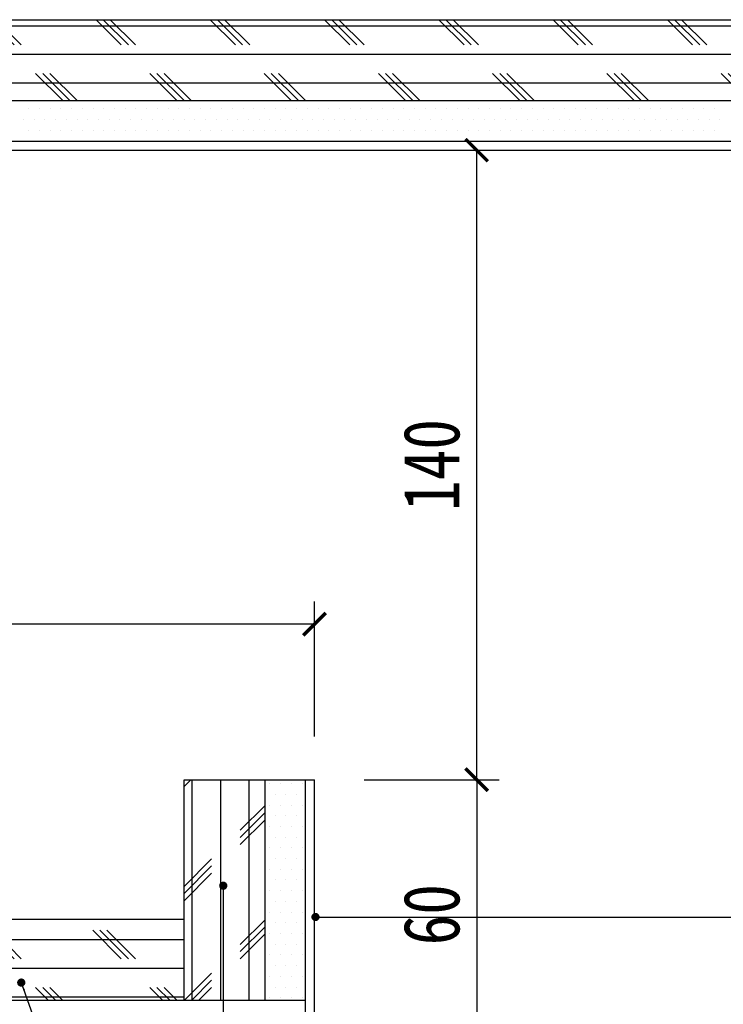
# Model space of a CAD drawing. Header units: millimetres. Extents: x -53 to 3023, y -53 to 2153.
# Tile 48 of 52: x 1998 to 2154, y 1619 to 1838. Entities that reach past the tile are written whole.
import ezdxf

# ---------------------------------------------------------------- set-up
doc = ezdxf.new("R2010")
doc.units = ezdxf.units.MM
doc.header["$LTSCALE"] = 5
doc.layers.get('Defpoints').update_dxf_attribs({"color": 8})
for name, color, linetype in [('A-建筑-拆墙', 251, 'Continuous'), ('E-尺寸标注', 9, 'Continuous'), ('Q-立面-填充', 251, 'Continuous'), ('Q-立面-完成面造型线', 6, 'Continuous'), ('Q-立面-次粗线', 31, 'Continuous')]:
    doc.layers.add(name, color=color, linetype=linetype)
doc.styles.add('CCD_DIM', font='SimSun.ttf', dxfattribs={"width": 0.8})
doc.styles.get("Standard").update_dxf_attribs({"font": 'SimSun.ttf'})
doc.dimstyles.new('1', dxfattribs={"dimscale": 0, "dimtxt": 2.5, "dimasz": 1.5, "dimexe": 1, "dimexo": 0, "dimgap": 0.3, "dimtad": 1, "dimdec": 0, "dimzin": 0, "dimdsep": 46, "dimtxsty": 'Standard', "dimblk": 'ARCHTICK', "dimcen": 0.09, "dimclrd": 8, "dimclre": 8, "dimclrt": 4, "dimadec": 0, "dimazin": 0, "dimtfac": 1, "dimtdec": 0, "dimtix": 1, "dimtofl": 0, "dimtmove": 2, "dimatfit": 3, "dimldrblk": 'DOTSMALL', "dimfxl": 5, "dimfxlon": 1, "dimtolj": 1, "dimtzin": 0, "dimarcsym": 0})
doc.dimstyles.get("Standard").update_dxf_attribs({"dimtxt": 0.18, "dimasz": 0.18, "dimexe": 0.18, "dimexo": 0.0625, "dimgap": 0.09, "dimtad": 0, "dimtih": 1, "dimtoh": 1, "dimdec": 4, "dimzin": 0, "dimdsep": 46, "dimtxsty": 'Standard', "dimcen": 0.09, "dimadec": 0, "dimazin": 0, "dimtfac": 1, "dimtdec": 4, "dimtofl": 0, "dimtmove": 0, "dimatfit": 3, "dimfxl": 1, "dimtolj": 1, "dimtzin": 0, "dimarcsym": 0})

# ---------------------------------------------------------------- blocks, each defined once
blk = doc.blocks.new('_ArchTick')
at = {"color": 0, "linetype": 'ByBlock', "const_width": 0.15}
blk.add_lwpolyline([(-0.5, -0.5), (0.5, 0.5)], dxfattribs=at)
blk = doc.blocks.new('*D135')
at = {"layer": 'Defpoints', "color": 0, "ltscale": 0.1999999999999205, "transparency": 16777216}
for p in [(-534979.0248296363, 505372.218391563), (-534979.0248296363, 505360.218391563), (-534971.8158871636, 505360.218391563)]:
    blk.add_point(p, dxfattribs=at)
at = {"layer": 'E-尺寸标注', "color": 44, "lineweight": -2, "ltscale": 0.1999999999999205, "transparency": 16777216}
for p, q in [((-534976.8158871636, 505372.218391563), (-534970.8158871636, 505372.218391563)), ((-534971.8158871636, 505372.218391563), (-534971.8158871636, 505360.218391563)), ((-534976.8158871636, 505360.218391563), (-534970.8158871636, 505360.218391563))]:
    blk.add_line(p, q, dxfattribs=at)
for p, rotation in [((-534971.8158871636, 505372.218391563), 90), ((-534971.8158871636, 505360.218391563), 270)]:
    blk.add_blockref('_ArchTick', p, dxfattribs=dict(at, rotation=rotation))
at = {"layer": 'E-尺寸标注', "color": 50, "ltscale": 0.1999999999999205, "transparency": 16777216, "insert": (-534973.8158871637, 505366.2183915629), "char_height": 2.5, "attachment_point": 5, "rotation": 90, "style": 'CCD_DIM'}
blk.add_mtext('\\A1;60', dxfattribs=at)
blk = doc.blocks.new('HBA_Leader_Dot')
at = {"color": 0, "linetype": 'ByBlock'}
blk.add_line((-5, 0), (-10, 0), dxfattribs=at)
at = {"color": 0, "linetype": 'ByBlock', "const_width": 5}
blk.add_lwpolyline([(-2.5, 0, 1), (2.5, 0, 1)], format="xyb", close=True, dxfattribs=at)
blk = doc.blocks.new('*D136')
at = {"layer": 'Defpoints', "color": 0, "ltscale": 0.1999999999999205, "transparency": 16777216}
for p in [(-534979.0248296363, 505400.218391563), (-534971.8158871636, 505400.218391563), (-534979.0248296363, 505372.218391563)]:
    blk.add_point(p, dxfattribs=at)
at = {"layer": 'E-尺寸标注', "color": 44, "lineweight": -2, "ltscale": 0.1999999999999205, "transparency": 16777216}
for p, q in [((-534976.8158871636, 505400.218391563), (-534970.8158871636, 505400.218391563)), ((-534971.8158871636, 505372.218391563), (-534971.8158871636, 505400.218391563)), ((-534976.8158871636, 505372.218391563), (-534970.8158871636, 505372.218391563))]:
    blk.add_line(p, q, dxfattribs=at)
for p, rotation in [((-534971.8158871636, 505400.218391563), 90), ((-534971.8158871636, 505372.218391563), 270)]:
    blk.add_blockref('_ArchTick', p, dxfattribs=dict(at, rotation=rotation))
at = {"layer": 'E-尺寸标注', "color": 50, "ltscale": 0.1999999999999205, "transparency": 16777216, "insert": (-534973.8158871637, 505386.2183915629), "char_height": 2.5, "attachment_point": 5, "rotation": 90, "style": 'CCD_DIM'}
blk.add_mtext('\\A1;140', dxfattribs=at)
blk = doc.blocks.new('*D137')
at = {"layer": 'Defpoints', "color": 0, "ltscale": 0.1999999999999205, "transparency": 16777216}
for p in [(-535019.0248296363, 505379.1393262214), (-535019.0248296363, 505372.218391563), (-534979.0248296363, 505372.218391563)]:
    blk.add_point(p, dxfattribs=at)
at = {"layer": 'E-尺寸标注', "color": 44, "lineweight": -2, "ltscale": 0.1999999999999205, "transparency": 16777216}
for p, q in [((-535019.0248296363, 505374.1393262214), (-535019.0248296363, 505380.1393262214)), ((-534979.0248296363, 505374.1393262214), (-534979.0248296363, 505380.1393262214)), ((-534979.0248296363, 505379.1393262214), (-535019.0248296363, 505379.1393262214))]:
    blk.add_line(p, q, dxfattribs=at)
at = {"layer": 'E-尺寸标注', "color": 44, "lineweight": -2, "ltscale": 0.1999999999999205, "transparency": 16777216, "rotation": 180}
blk.add_blockref('_ArchTick', (-535019.0248296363, 505379.1393262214), dxfattribs=at)
at = {"layer": 'E-尺寸标注', "color": 44, "lineweight": -2, "ltscale": 0.1999999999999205, "transparency": 16777216}
blk.add_blockref('_ArchTick', (-534979.0248296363, 505379.1393262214), dxfattribs=at)
at = {"layer": 'E-尺寸标注', "color": 50, "ltscale": 0.1999999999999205, "transparency": 16777216, "insert": (-534999.0248296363, 505381.1393262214), "char_height": 2.5, "attachment_point": 5, "style": 'CCD_DIM'}
blk.add_mtext('\\A1;200', dxfattribs=at)
blk = doc.blocks.new('0')
at = {"layer": 'Q-立面-填充', "ltscale": 0.1999999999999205}
h = blk.add_hatch(dxfattribs=at)
h.set_pattern_fill('CORK', color=256, scale=2, angle=90, style=0)
h.set_pattern_definition([(90, (-535024.8248296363, 505362.418391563), (-1.269999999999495, 7.776507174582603e-17), []), (225, (-535024.1898296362, 505363.053391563), (2.540001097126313, -2.540001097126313), [1.796051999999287, -1.796051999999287]), (225, (-535024.1898296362, 505363.370891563), (2.540001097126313, -2.540001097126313), [1.796051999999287, -1.796051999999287]), (225, (-535024.1898296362, 505363.688391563), (2.540001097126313, -2.540001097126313), [1.796051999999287, -1.796051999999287])])
h.paths.add_polyline_path([(-535021.2248296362, 505406.018391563), (-535024.8248296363, 505406.018391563), (-535024.8248296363, 505362.418391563), (-535021.2248296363, 505362.418391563)])
h.paths.add_polyline_path([(-534981.2248296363, 505372.218391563), (-534984.8248296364, 505372.218391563), (-534984.8248296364, 505362.418391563), (-534981.2248296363, 505362.418391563)])
h = blk.add_hatch(dxfattribs=at)
h.set_pattern_fill('CORK', color=256, scale=2, style=0)
h.set_pattern_definition([(0, (-535021.2248296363, 505362.418391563), (0, 1.269999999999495), []), (135, (-535020.5898296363, 505361.783391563), (-2.540001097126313, -2.540001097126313), [1.796051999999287, -1.796051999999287]), (135, (-535020.2723296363, 505361.783391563), (-2.540001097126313, -2.540001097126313), [1.796051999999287, -1.796051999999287]), (135, (-535019.9548296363, 505361.783391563), (-2.540001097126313, -2.540001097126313), [1.796051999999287, -1.796051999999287])])
h.paths.add_polyline_path([(-534984.8248296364, 505366.018391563), (-535019.0248296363, 505366.018391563), (-535021.2248296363, 505366.018391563), (-535021.2248296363, 505362.418391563), (-534984.8248296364, 505362.418391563)])
h.paths.add_polyline_path([(-534929.0248296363, 505406.018391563), (-535021.2248296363, 505406.018391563), (-535021.2248296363, 505402.418391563), (-534929.0248296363, 505402.4183915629)])
h.paths.add_polyline_path([(-534929.0248296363, 505366.018391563), (-534936.8248296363, 505366.018391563), (-534936.8248296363, 505362.418391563), (-534929.0248296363, 505362.418391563)])
at = {"layer": 'Q-立面-完成面造型线', "ltscale": 0.1999999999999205}
for p, q in [((-535019.0248296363, 505400.218391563, 1.378868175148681), (-534939.0248296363, 505400.218391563, 1.378868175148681)), ((-534984.8248296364, 505362.418391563, 1.378868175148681), (-534984.8248296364, 505372.218391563, 1.378868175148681)), ((-534984.8248296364, 505372.218391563, 1.378868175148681), (-534979.0248296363, 505372.218391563, 1.378868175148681)), ((-534979.0248296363, 505360.218391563, 1.378868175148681), (-534979.0248296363, 505372.218391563, 1.378868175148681)), ((-535019.0248296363, 505366.018391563, 1.378868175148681), (-534984.8248296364, 505366.018391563, 1.378868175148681))]:
    blk.add_line(p, q, dxfattribs=at)
at = {"layer": 'Q-立面-次粗线', "ltscale": 0.1999999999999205}
for p, q in [((-535024.8248296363, 505406.018391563, 1.378868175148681), (-534929.0248296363, 505406.018391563, 1.378868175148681)), ((-535021.2248296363, 505402.418391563, 1.378868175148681), (-534929.0248296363, 505402.418391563, 1.378868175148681)), ((-534991.7256650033, 505402.0521415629, 1.378868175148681), (-534991.7256650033, 505402.0521415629, 1.378868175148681)), ((-534991.2494150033, 505402.0521415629, 1.378868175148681), (-534991.2494150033, 505402.0521415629, 1.378868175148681)), ((-534990.7731650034, 505402.0521415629, 1.378868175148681), (-534990.7731650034, 505402.0521415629, 1.378868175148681)), ((-534990.2969150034, 505402.0521415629, 1.378868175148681), (-534990.2969150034, 505402.0521415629, 1.378868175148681)), ((-534989.8206650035, 505402.0521415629, 1.378868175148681), (-534989.8206650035, 505402.0521415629, 1.378868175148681)), ((-534989.3444150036, 505402.0521415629, 1.378868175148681), (-534989.3444150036, 505402.0521415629, 1.378868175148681)), ((-534988.8681650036, 505402.0521415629, 1.378868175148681), (-534988.8681650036, 505402.0521415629, 1.378868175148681)), ((-534988.3919150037, 505402.0521415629, 1.378868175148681), (-534988.3919150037, 505402.0521415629, 1.378868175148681)), ((-534987.9156650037, 505402.0521415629, 1.378868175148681), (-534987.9156650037, 505402.0521415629, 1.378868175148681)), ((-534987.4394150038, 505402.0521415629, 1.378868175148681), (-534987.4394150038, 505402.0521415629, 1.378868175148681)), ((-534986.9631650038, 505402.0521415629, 1.378868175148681), (-534986.9631650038, 505402.0521415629, 1.378868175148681)), ((-534986.4869150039, 505402.0521415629, 1.378868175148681), (-534986.4869150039, 505402.0521415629, 1.378868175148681)), ((-534986.0106650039, 505402.0521415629, 1.378868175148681), (-534986.0106650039, 505402.0521415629, 1.378868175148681)), ((-534985.534415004, 505402.0521415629, 1.378868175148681), (-534985.534415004, 505402.0521415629, 1.378868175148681)), ((-534985.058165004, 505402.0521415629, 1.378868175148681), (-534985.058165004, 505402.0521415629, 1.378868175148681)), ((-534984.5819150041, 505402.0521415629, 1.378868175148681), (-534984.5819150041, 505402.0521415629, 1.378868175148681)), ((-534984.1056650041, 505402.0521415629, 1.378868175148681), (-534984.1056650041, 505402.0521415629, 1.378868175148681)), ((-534983.6294150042, 505402.0521415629, 1.378868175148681), (-534983.6294150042, 505402.0521415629, 1.378868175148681)), ((-534983.1531650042, 505402.0521415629, 1.378868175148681), (-534983.1531650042, 505402.0521415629, 1.378868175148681)), ((-534982.6769150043, 505402.0521415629, 1.378868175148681), (-534982.6769150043, 505402.0521415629, 1.378868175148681)), ((-534982.2006650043, 505402.0521415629, 1.378868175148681), (-534982.2006650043, 505402.0521415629, 1.378868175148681)), ((-534981.7244150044, 505402.0521415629, 1.378868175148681), (-534981.7244150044, 505402.0521415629, 1.378868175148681)), ((-534981.2481650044, 505402.0521415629, 1.378868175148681), (-534981.2481650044, 505402.0521415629, 1.378868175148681)), ((-534980.7719150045, 505402.0521415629, 1.378868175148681), (-534980.7719150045, 505402.0521415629, 1.378868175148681)), ((-534980.2956650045, 505402.0521415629, 1.378868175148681), (-534980.2956650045, 505402.0521415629, 1.378868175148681)), ((-534979.8194150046, 505402.0521415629, 1.378868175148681), (-534979.8194150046, 505402.0521415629, 1.378868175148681)), ((-534979.3431650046, 505402.0521415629, 1.378868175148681), (-534979.3431650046, 505402.0521415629, 1.378868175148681)), ((-534978.8669150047, 505402.0521415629, 1.378868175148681), (-534978.8669150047, 505402.0521415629, 1.378868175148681)), ((-534978.3906650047, 505402.0521415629, 1.378868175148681), (-534978.3906650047, 505402.0521415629, 1.378868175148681)), ((-534977.9144150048, 505402.0521415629, 1.378868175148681), (-534977.9144150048, 505402.0521415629, 1.378868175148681)), ((-534977.4381650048, 505402.0521415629, 1.378868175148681), (-534977.4381650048, 505402.0521415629, 1.378868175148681)), ((-534976.9619150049, 505402.0521415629, 1.378868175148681), (-534976.9619150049, 505402.0521415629, 1.378868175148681)), ((-534976.4856650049, 505402.0521415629, 1.378868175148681), (-534976.4856650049, 505402.0521415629, 1.378868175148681)), ((-534976.009415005, 505402.0521415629, 1.378868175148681), (-534976.009415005, 505402.0521415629, 1.378868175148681)), ((-534975.533165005, 505402.0521415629, 1.378868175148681), (-534975.533165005, 505402.0521415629, 1.378868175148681)), ((-534975.0569150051, 505402.0521415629, 1.378868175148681), (-534975.0569150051, 505402.0521415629, 1.378868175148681)), ((-534974.5806650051, 505402.0521415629, 1.378868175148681), (-534974.5806650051, 505402.0521415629, 1.378868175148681)), ((-534974.1044150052, 505402.0521415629, 1.378868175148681), (-534974.1044150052, 505402.0521415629, 1.378868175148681)), ((-534973.6281650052, 505402.0521415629, 1.378868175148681), (-534973.6281650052, 505402.0521415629, 1.378868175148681)), ((-534973.1519150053, 505402.0521415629, 1.378868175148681), (-534973.1519150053, 505402.0521415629, 1.378868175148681)), ((-534972.6756650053, 505402.0521415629, 1.378868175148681), (-534972.6756650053, 505402.0521415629, 1.378868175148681)), ((-534972.1994150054, 505402.0521415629, 1.378868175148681), (-534972.1994150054, 505402.0521415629, 1.378868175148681)), ((-534971.7231650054, 505402.0521415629, 1.378868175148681), (-534971.7231650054, 505402.0521415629, 1.378868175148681)), ((-534971.2469150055, 505402.0521415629, 1.378868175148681), (-534971.2469150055, 505402.0521415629, 1.378868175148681)), ((-534970.7706650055, 505402.0521415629, 1.378868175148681), (-534970.7706650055, 505402.0521415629, 1.378868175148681)), ((-534970.2944150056, 505402.0521415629, 1.378868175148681), (-534970.2944150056, 505402.0521415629, 1.378868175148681)), ((-534969.8181650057, 505402.0521415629, 1.378868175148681), (-534969.8181650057, 505402.0521415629, 1.378868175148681)), ((-534969.3419150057, 505402.0521415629, 1.378868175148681), (-534969.3419150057, 505402.0521415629, 1.378868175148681)), ((-534968.8656650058, 505402.0521415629, 1.378868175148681), (-534968.8656650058, 505402.0521415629, 1.378868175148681)), ((-534968.3894150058, 505402.0521415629, 1.378868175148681), (-534968.3894150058, 505402.0521415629, 1.378868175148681)), ((-534967.9131650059, 505402.0521415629, 1.378868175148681), (-534967.9131650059, 505402.0521415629, 1.378868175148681)), ((-534967.4369150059, 505402.0521415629, 1.378868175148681), (-534967.4369150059, 505402.0521415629, 1.378868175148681)), ((-534966.960665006, 505402.0521415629, 1.378868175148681), (-534966.960665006, 505402.0521415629, 1.378868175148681)), ((-534966.484415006, 505402.0521415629, 1.378868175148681), (-534966.484415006, 505402.0521415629, 1.378868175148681)), ((-534966.0081650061, 505402.0521415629, 1.378868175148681), (-534966.0081650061, 505402.0521415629, 1.378868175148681)), ((-534965.5319150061, 505402.0521415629, 1.378868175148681), (-534965.5319150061, 505402.0521415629, 1.378868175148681)), ((-534965.0556650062, 505402.0521415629, 1.378868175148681), (-534965.0556650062, 505402.0521415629, 1.378868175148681)), ((-534964.5794150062, 505402.0521415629, 1.378868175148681), (-534964.5794150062, 505402.0521415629, 1.378868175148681)), ((-534964.1031650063, 505402.0521415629, 1.378868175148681), (-534964.1031650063, 505402.0521415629, 1.378868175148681)), ((-534963.6269150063, 505402.0521415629, 1.378868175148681), (-534963.6269150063, 505402.0521415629, 1.378868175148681)), ((-534963.1506650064, 505402.0521415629, 1.378868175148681), (-534963.1506650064, 505402.0521415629, 1.378868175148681)), ((-534962.6744150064, 505402.0521415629, 1.378868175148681), (-534962.6744150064, 505402.0521415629, 1.378868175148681)), ((-534962.1981650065, 505402.0521415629, 1.378868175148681), (-534962.1981650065, 505402.0521415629, 1.378868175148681)), ((-534961.7219150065, 505402.0521415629, 1.378868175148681), (-534961.7219150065, 505402.0521415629, 1.378868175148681)), ((-534961.2456650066, 505402.0521415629, 1.378868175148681), (-534961.2456650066, 505402.0521415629, 1.378868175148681)), ((-534991.9637900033, 505401.5758915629, 1.378868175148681), (-534991.9637900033, 505401.5758915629, 1.378868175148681)), ((-534991.4875400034, 505401.5758915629, 1.378868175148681), (-534991.4875400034, 505401.5758915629, 1.378868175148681)), ((-534991.0112900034, 505401.5758915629, 1.378868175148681), (-534991.0112900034, 505401.5758915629, 1.378868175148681)), ((-534990.5350400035, 505401.5758915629, 1.378868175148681), (-534990.5350400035, 505401.5758915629, 1.378868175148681)), ((-534990.0587900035, 505401.5758915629, 1.378868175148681), (-534990.0587900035, 505401.5758915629, 1.378868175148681)), ((-534989.5825400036, 505401.5758915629, 1.378868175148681), (-534989.5825400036, 505401.5758915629, 1.378868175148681)), ((-534989.1062900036, 505401.5758915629, 1.378868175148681), (-534989.1062900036, 505401.5758915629, 1.378868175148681)), ((-534988.6300400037, 505401.5758915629, 1.378868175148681), (-534988.6300400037, 505401.5758915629, 1.378868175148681)), ((-534988.1537900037, 505401.5758915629, 1.378868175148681), (-534988.1537900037, 505401.5758915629, 1.378868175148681)), ((-534987.6775400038, 505401.5758915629, 1.378868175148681), (-534987.6775400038, 505401.5758915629, 1.378868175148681)), ((-534987.2012900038, 505401.5758915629, 1.378868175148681), (-534987.2012900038, 505401.5758915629, 1.378868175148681)), ((-534986.7250400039, 505401.5758915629, 1.378868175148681), (-534986.7250400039, 505401.5758915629, 1.378868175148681)), ((-534986.2487900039, 505401.5758915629, 1.378868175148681), (-534986.2487900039, 505401.5758915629, 1.378868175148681)), ((-534985.772540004, 505401.5758915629, 1.378868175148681), (-534985.772540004, 505401.5758915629, 1.378868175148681)), ((-534985.296290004, 505401.5758915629, 1.378868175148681), (-534985.296290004, 505401.5758915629, 1.378868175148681)), ((-534984.8200400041, 505401.5758915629, 1.378868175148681), (-534984.8200400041, 505401.5758915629, 1.378868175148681)), ((-534984.3437900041, 505401.5758915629, 1.378868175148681), (-534984.3437900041, 505401.5758915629, 1.378868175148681)), ((-534983.8675400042, 505401.5758915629, 1.378868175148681), (-534983.8675400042, 505401.5758915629, 1.378868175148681)), ((-534983.3912900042, 505401.5758915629, 1.378868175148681), (-534983.3912900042, 505401.5758915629, 1.378868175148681)), ((-534982.9150400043, 505401.5758915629, 1.378868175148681), (-534982.9150400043, 505401.5758915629, 1.378868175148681)), ((-534982.4387900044, 505401.5758915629, 1.378868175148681), (-534982.4387900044, 505401.5758915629, 1.378868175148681)), ((-534981.9625400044, 505401.5758915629, 1.378868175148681), (-534981.9625400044, 505401.5758915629, 1.378868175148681)), ((-534981.4862900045, 505401.5758915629, 1.378868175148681), (-534981.4862900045, 505401.5758915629, 1.378868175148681)), ((-534981.0100400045, 505401.5758915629, 1.378868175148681), (-534981.0100400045, 505401.5758915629, 1.378868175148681)), ((-534980.5337900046, 505401.5758915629, 1.378868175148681), (-534980.5337900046, 505401.5758915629, 1.378868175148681)), ((-534980.0575400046, 505401.5758915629, 1.378868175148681), (-534980.0575400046, 505401.5758915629, 1.378868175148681)), ((-534979.5812900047, 505401.5758915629, 1.378868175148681), (-534979.5812900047, 505401.5758915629, 1.378868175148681)), ((-534979.1050400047, 505401.5758915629, 1.378868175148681), (-534979.1050400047, 505401.5758915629, 1.378868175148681)), ((-534978.6287900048, 505401.5758915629, 1.378868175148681), (-534978.6287900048, 505401.5758915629, 1.378868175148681)), ((-534978.1525400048, 505401.5758915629, 1.378868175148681), (-534978.1525400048, 505401.5758915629, 1.378868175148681)), ((-534977.6762900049, 505401.5758915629, 1.378868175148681), (-534977.6762900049, 505401.5758915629, 1.378868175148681)), ((-534977.2000400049, 505401.5758915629, 1.378868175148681), (-534977.2000400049, 505401.5758915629, 1.378868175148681)), ((-534976.723790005, 505401.5758915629, 1.378868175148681), (-534976.723790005, 505401.5758915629, 1.378868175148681)), ((-534976.247540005, 505401.5758915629, 1.378868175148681), (-534976.247540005, 505401.5758915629, 1.378868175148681)), ((-534975.7712900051, 505401.5758915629, 1.378868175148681), (-534975.7712900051, 505401.5758915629, 1.378868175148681)), ((-534975.2950400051, 505401.5758915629, 1.378868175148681), (-534975.2950400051, 505401.5758915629, 1.378868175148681)), ((-534974.8187900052, 505401.5758915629, 1.378868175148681), (-534974.8187900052, 505401.5758915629, 1.378868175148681)), ((-534974.3425400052, 505401.5758915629, 1.378868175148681), (-534974.3425400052, 505401.5758915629, 1.378868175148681)), ((-534973.8662900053, 505401.5758915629, 1.378868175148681), (-534973.8662900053, 505401.5758915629, 1.378868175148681)), ((-534973.3900400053, 505401.5758915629, 1.378868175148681), (-534973.3900400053, 505401.5758915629, 1.378868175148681)), ((-534972.9137900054, 505401.5758915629, 1.378868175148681), (-534972.9137900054, 505401.5758915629, 1.378868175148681)), ((-534972.4375400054, 505401.5758915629, 1.378868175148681), (-534972.4375400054, 505401.5758915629, 1.378868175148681)), ((-534971.9612900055, 505401.5758915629, 1.378868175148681), (-534971.9612900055, 505401.5758915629, 1.378868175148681)), ((-534971.4850400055, 505401.5758915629, 1.378868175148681), (-534971.4850400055, 505401.5758915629, 1.378868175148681)), ((-534971.0087900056, 505401.5758915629, 1.378868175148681), (-534971.0087900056, 505401.5758915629, 1.378868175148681)), ((-534970.5325400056, 505401.5758915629, 1.378868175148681), (-534970.5325400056, 505401.5758915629, 1.378868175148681)), ((-534970.0562900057, 505401.5758915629, 1.378868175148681), (-534970.0562900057, 505401.5758915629, 1.378868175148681)), ((-534969.5800400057, 505401.5758915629, 1.378868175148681), (-534969.5800400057, 505401.5758915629, 1.378868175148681)), ((-534969.1037900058, 505401.5758915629, 1.378868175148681), (-534969.1037900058, 505401.5758915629, 1.378868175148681)), ((-534968.6275400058, 505401.5758915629, 1.378868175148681), (-534968.6275400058, 505401.5758915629, 1.378868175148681)), ((-534968.1512900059, 505401.5758915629, 1.378868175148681), (-534968.1512900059, 505401.5758915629, 1.378868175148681)), ((-534967.6750400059, 505401.5758915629, 1.378868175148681), (-534967.6750400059, 505401.5758915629, 1.378868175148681)), ((-534967.198790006, 505401.5758915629, 1.378868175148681), (-534967.198790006, 505401.5758915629, 1.378868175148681)), ((-534966.722540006, 505401.5758915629, 1.378868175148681), (-534966.722540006, 505401.5758915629, 1.378868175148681)), ((-534966.2462900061, 505401.5758915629, 1.378868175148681), (-534966.2462900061, 505401.5758915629, 1.378868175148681)), ((-534965.7700400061, 505401.5758915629, 1.378868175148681), (-534965.7700400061, 505401.5758915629, 1.378868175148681)), ((-534965.2937900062, 505401.5758915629, 1.378868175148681), (-534965.2937900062, 505401.5758915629, 1.378868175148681)), ((-534964.8175400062, 505401.5758915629, 1.378868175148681), (-534964.8175400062, 505401.5758915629, 1.378868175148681)), ((-534964.3412900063, 505401.5758915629, 1.378868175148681), (-534964.3412900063, 505401.5758915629, 1.378868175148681)), ((-534963.8650400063, 505401.5758915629, 1.378868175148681), (-534963.8650400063, 505401.5758915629, 1.378868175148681)), ((-534963.3887900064, 505401.5758915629, 1.378868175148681), (-534963.3887900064, 505401.5758915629, 1.378868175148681)), ((-534962.9125400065, 505401.5758915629, 1.378868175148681), (-534962.9125400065, 505401.5758915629, 1.378868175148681)), ((-534962.4362900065, 505401.5758915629, 1.378868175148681), (-534962.4362900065, 505401.5758915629, 1.378868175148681)), ((-534961.9600400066, 505401.5758915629, 1.378868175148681), (-534961.9600400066, 505401.5758915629, 1.378868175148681)), ((-534961.4837900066, 505401.5758915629, 1.378868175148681), (-534961.4837900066, 505401.5758915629, 1.378868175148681)), ((-534961.0075400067, 505401.5758915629, 1.378868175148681), (-534961.0075400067, 505401.5758915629, 1.378868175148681)), ((-534991.7256650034, 505401.099641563, 1.378868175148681), (-534991.7256650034, 505401.099641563, 1.378868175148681)), ((-534991.2494150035, 505401.099641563, 1.378868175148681), (-534991.2494150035, 505401.099641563, 1.378868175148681)), ((-534990.7731650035, 505401.099641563, 1.378868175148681), (-534990.7731650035, 505401.099641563, 1.378868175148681)), ((-534990.2969150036, 505401.099641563, 1.378868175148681), (-534990.2969150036, 505401.099641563, 1.378868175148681)), ((-534989.8206650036, 505401.099641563, 1.378868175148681), (-534989.8206650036, 505401.099641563, 1.378868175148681)), ((-534989.3444150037, 505401.099641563, 1.378868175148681), (-534989.3444150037, 505401.099641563, 1.378868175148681)), ((-534988.8681650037, 505401.099641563, 1.378868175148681), (-534988.8681650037, 505401.099641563, 1.378868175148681)), ((-534988.3919150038, 505401.099641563, 1.378868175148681), (-534988.3919150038, 505401.099641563, 1.378868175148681)), ((-534987.9156650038, 505401.099641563, 1.378868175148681), (-534987.9156650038, 505401.099641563, 1.378868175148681)), ((-534987.4394150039, 505401.099641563, 1.378868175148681), (-534987.4394150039, 505401.099641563, 1.378868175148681)), ((-534986.9631650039, 505401.099641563, 1.378868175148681), (-534986.9631650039, 505401.099641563, 1.378868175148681)), ((-534986.486915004, 505401.099641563, 1.378868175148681), (-534986.486915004, 505401.099641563, 1.378868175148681)), ((-534986.010665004, 505401.099641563, 1.378868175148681), (-534986.010665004, 505401.099641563, 1.378868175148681)), ((-534985.5344150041, 505401.099641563, 1.378868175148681), (-534985.5344150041, 505401.099641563, 1.378868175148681)), ((-534985.0581650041, 505401.099641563, 1.378868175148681), (-534985.0581650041, 505401.099641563, 1.378868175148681)), ((-534984.5819150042, 505401.099641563, 1.378868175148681), (-534984.5819150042, 505401.099641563, 1.378868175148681)), ((-534984.1056650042, 505401.099641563, 1.378868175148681), (-534984.1056650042, 505401.099641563, 1.378868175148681)), ((-534983.6294150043, 505401.099641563, 1.378868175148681), (-534983.6294150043, 505401.099641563, 1.378868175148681)), ((-534983.1531650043, 505401.099641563, 1.378868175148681), (-534983.1531650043, 505401.099641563, 1.378868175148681)), ((-534982.6769150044, 505401.099641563, 1.378868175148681), (-534982.6769150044, 505401.099641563, 1.378868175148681)), ((-534982.2006650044, 505401.099641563, 1.378868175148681), (-534982.2006650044, 505401.099641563, 1.378868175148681)), ((-534981.7244150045, 505401.099641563, 1.378868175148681), (-534981.7244150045, 505401.099641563, 1.378868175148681)), ((-534981.2481650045, 505401.099641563, 1.378868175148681), (-534981.2481650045, 505401.099641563, 1.378868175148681)), ((-534980.7719150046, 505401.099641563, 1.378868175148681), (-534980.7719150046, 505401.099641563, 1.378868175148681)), ((-534980.2956650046, 505401.099641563, 1.378868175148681), (-534980.2956650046, 505401.099641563, 1.378868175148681)), ((-534979.8194150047, 505401.099641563, 1.378868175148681), (-534979.8194150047, 505401.099641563, 1.378868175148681)), ((-534979.3431650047, 505401.099641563, 1.378868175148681), (-534979.3431650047, 505401.099641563, 1.378868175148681)), ((-534978.8669150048, 505401.099641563, 1.378868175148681), (-534978.8669150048, 505401.099641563, 1.378868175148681)), ((-534978.3906650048, 505401.099641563, 1.378868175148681), (-534978.3906650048, 505401.099641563, 1.378868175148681)), ((-534977.9144150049, 505401.099641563, 1.378868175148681), (-534977.9144150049, 505401.099641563, 1.378868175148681)), ((-534977.438165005, 505401.099641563, 1.378868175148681), (-534977.438165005, 505401.099641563, 1.378868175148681)), ((-534976.961915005, 505401.099641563, 1.378868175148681), (-534976.961915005, 505401.099641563, 1.378868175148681)), ((-534976.485665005, 505401.099641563, 1.378868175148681), (-534976.485665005, 505401.099641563, 1.378868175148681)), ((-534976.0094150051, 505401.099641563, 1.378868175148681), (-534976.0094150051, 505401.099641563, 1.378868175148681)), ((-534975.5331650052, 505401.099641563, 1.378868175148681), (-534975.5331650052, 505401.099641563, 1.378868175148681)), ((-534975.0569150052, 505401.099641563, 1.378868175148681), (-534975.0569150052, 505401.099641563, 1.378868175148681)), ((-534974.5806650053, 505401.099641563, 1.378868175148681), (-534974.5806650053, 505401.099641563, 1.378868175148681)), ((-534974.1044150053, 505401.099641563, 1.378868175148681), (-534974.1044150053, 505401.099641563, 1.378868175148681)), ((-534973.6281650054, 505401.099641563, 1.378868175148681), (-534973.6281650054, 505401.099641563, 1.378868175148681)), ((-534973.1519150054, 505401.099641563, 1.378868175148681), (-534973.1519150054, 505401.099641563, 1.378868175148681)), ((-534972.6756650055, 505401.099641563, 1.378868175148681), (-534972.6756650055, 505401.099641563, 1.378868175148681)), ((-534972.1994150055, 505401.099641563, 1.378868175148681), (-534972.1994150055, 505401.099641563, 1.378868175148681)), ((-534971.7231650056, 505401.099641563, 1.378868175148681), (-534971.7231650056, 505401.099641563, 1.378868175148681)), ((-534971.2469150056, 505401.099641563, 1.378868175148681), (-534971.2469150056, 505401.099641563, 1.378868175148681)), ((-534970.7706650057, 505401.099641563, 1.378868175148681), (-534970.7706650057, 505401.099641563, 1.378868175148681)), ((-534970.2944150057, 505401.099641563, 1.378868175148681), (-534970.2944150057, 505401.099641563, 1.378868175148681)), ((-534969.8181650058, 505401.099641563, 1.378868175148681), (-534969.8181650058, 505401.099641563, 1.378868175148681)), ((-534969.3419150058, 505401.099641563, 1.378868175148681), (-534969.3419150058, 505401.099641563, 1.378868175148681)), ((-534968.8656650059, 505401.099641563, 1.378868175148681), (-534968.8656650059, 505401.099641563, 1.378868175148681)), ((-534968.3894150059, 505401.099641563, 1.378868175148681), (-534968.3894150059, 505401.099641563, 1.378868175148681)), ((-534967.913165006, 505401.099641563, 1.378868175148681), (-534967.913165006, 505401.099641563, 1.378868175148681)), ((-534967.436915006, 505401.099641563, 1.378868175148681), (-534967.436915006, 505401.099641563, 1.378868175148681)), ((-534966.9606650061, 505401.099641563, 1.378868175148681), (-534966.9606650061, 505401.099641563, 1.378868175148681)), ((-534966.4844150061, 505401.099641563, 1.378868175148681), (-534966.4844150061, 505401.099641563, 1.378868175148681)), ((-534966.0081650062, 505401.099641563, 1.378868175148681), (-534966.0081650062, 505401.099641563, 1.378868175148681)), ((-534965.5319150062, 505401.099641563, 1.378868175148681), (-534965.5319150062, 505401.099641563, 1.378868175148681)), ((-534965.0556650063, 505401.099641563, 1.378868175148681), (-534965.0556650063, 505401.099641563, 1.378868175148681)), ((-534964.5794150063, 505401.099641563, 1.378868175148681), (-534964.5794150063, 505401.099641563, 1.378868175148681)), ((-534964.1031650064, 505401.099641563, 1.378868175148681), (-534964.1031650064, 505401.099641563, 1.378868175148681)), ((-534963.6269150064, 505401.099641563, 1.378868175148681), (-534963.6269150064, 505401.099641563, 1.378868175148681)), ((-534963.1506650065, 505401.099641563, 1.378868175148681), (-534963.1506650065, 505401.099641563, 1.378868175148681)), ((-534962.6744150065, 505401.099641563, 1.378868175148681), (-534962.6744150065, 505401.099641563, 1.378868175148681)), ((-534962.1981650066, 505401.099641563, 1.378868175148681), (-534962.1981650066, 505401.099641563, 1.378868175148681)), ((-534961.7219150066, 505401.099641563, 1.378868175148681), (-534961.7219150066, 505401.099641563, 1.378868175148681)), ((-534961.2456650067, 505401.099641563, 1.378868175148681), (-534961.2456650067, 505401.099641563, 1.378868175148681)), ((-535019.4248296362, 505400.618391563, 1.378868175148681), (-534936.8248296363, 505400.618391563, 1.378868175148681)), ((-534991.9637900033, 505400.623391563, 1.378868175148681), (-534991.9637900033, 505400.623391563, 1.378868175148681)), ((-534991.4875400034, 505400.623391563, 1.378868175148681), (-534991.4875400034, 505400.623391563, 1.378868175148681)), ((-534991.0112900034, 505400.623391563, 1.378868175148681), (-534991.0112900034, 505400.623391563, 1.378868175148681)), ((-534990.5350400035, 505400.623391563, 1.378868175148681), (-534990.5350400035, 505400.623391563, 1.378868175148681)), ((-534990.0587900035, 505400.623391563, 1.378868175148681), (-534990.0587900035, 505400.623391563, 1.378868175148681)), ((-534989.5825400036, 505400.623391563, 1.378868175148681), (-534989.5825400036, 505400.623391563, 1.378868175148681)), ((-534989.1062900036, 505400.623391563, 1.378868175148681), (-534989.1062900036, 505400.623391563, 1.378868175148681)), ((-534988.6300400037, 505400.623391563, 1.378868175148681), (-534988.6300400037, 505400.623391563, 1.378868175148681)), ((-534988.1537900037, 505400.623391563, 1.378868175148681), (-534988.1537900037, 505400.623391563, 1.378868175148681)), ((-534987.6775400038, 505400.623391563, 1.378868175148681), (-534987.6775400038, 505400.623391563, 1.378868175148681)), ((-534987.2012900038, 505400.623391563, 1.378868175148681), (-534987.2012900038, 505400.623391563, 1.378868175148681)), ((-534986.7250400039, 505400.623391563, 1.378868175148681), (-534986.7250400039, 505400.623391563, 1.378868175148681)), ((-534986.2487900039, 505400.623391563, 1.378868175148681), (-534986.2487900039, 505400.623391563, 1.378868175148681)), ((-534985.772540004, 505400.623391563, 1.378868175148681), (-534985.772540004, 505400.623391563, 1.378868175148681)), ((-534985.296290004, 505400.623391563, 1.378868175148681), (-534985.296290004, 505400.623391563, 1.378868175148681)), ((-534984.8200400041, 505400.623391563, 1.378868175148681), (-534984.8200400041, 505400.623391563, 1.378868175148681)), ((-534984.3437900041, 505400.623391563, 1.378868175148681), (-534984.3437900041, 505400.623391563, 1.378868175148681)), ((-534983.8675400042, 505400.623391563, 1.378868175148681), (-534983.8675400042, 505400.623391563, 1.378868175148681)), ((-534983.3912900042, 505400.623391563, 1.378868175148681), (-534983.3912900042, 505400.623391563, 1.378868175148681)), ((-534982.9150400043, 505400.623391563, 1.378868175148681), (-534982.9150400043, 505400.623391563, 1.378868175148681)), ((-534982.4387900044, 505400.623391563, 1.378868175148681), (-534982.4387900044, 505400.623391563, 1.378868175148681)), ((-534981.9625400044, 505400.623391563, 1.378868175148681), (-534981.9625400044, 505400.623391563, 1.378868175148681)), ((-534981.4862900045, 505400.623391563, 1.378868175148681), (-534981.4862900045, 505400.623391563, 1.378868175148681)), ((-534981.0100400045, 505400.623391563, 1.378868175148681), (-534981.0100400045, 505400.623391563, 1.378868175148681)), ((-534980.5337900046, 505400.623391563, 1.378868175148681), (-534980.5337900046, 505400.623391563, 1.378868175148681)), ((-534980.0575400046, 505400.623391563, 1.378868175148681), (-534980.0575400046, 505400.623391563, 1.378868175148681)), ((-534979.5812900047, 505400.623391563, 1.378868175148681), (-534979.5812900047, 505400.623391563, 1.378868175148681)), ((-534979.1050400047, 505400.623391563, 1.378868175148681), (-534979.1050400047, 505400.623391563, 1.378868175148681)), ((-534978.6287900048, 505400.623391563, 1.378868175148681), (-534978.6287900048, 505400.623391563, 1.378868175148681)), ((-534978.1525400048, 505400.623391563, 1.378868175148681), (-534978.1525400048, 505400.623391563, 1.378868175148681)), ((-534977.6762900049, 505400.623391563, 1.378868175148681), (-534977.6762900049, 505400.623391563, 1.378868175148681)), ((-534977.2000400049, 505400.623391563, 1.378868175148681), (-534977.2000400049, 505400.623391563, 1.378868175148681)), ((-534976.723790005, 505400.623391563, 1.378868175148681), (-534976.723790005, 505400.623391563, 1.378868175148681)), ((-534976.247540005, 505400.623391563, 1.378868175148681), (-534976.247540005, 505400.623391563, 1.378868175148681)), ((-534975.7712900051, 505400.623391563, 1.378868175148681), (-534975.7712900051, 505400.623391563, 1.378868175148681)), ((-534975.2950400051, 505400.623391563, 1.378868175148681), (-534975.2950400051, 505400.623391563, 1.378868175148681)), ((-534974.8187900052, 505400.623391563, 1.378868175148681), (-534974.8187900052, 505400.623391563, 1.378868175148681)), ((-534974.3425400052, 505400.623391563, 1.378868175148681), (-534974.3425400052, 505400.623391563, 1.378868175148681)), ((-534973.8662900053, 505400.623391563, 1.378868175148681), (-534973.8662900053, 505400.623391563, 1.378868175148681)), ((-534973.3900400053, 505400.623391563, 1.378868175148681), (-534973.3900400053, 505400.623391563, 1.378868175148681)), ((-534972.9137900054, 505400.623391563, 1.378868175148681), (-534972.9137900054, 505400.623391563, 1.378868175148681)), ((-534972.4375400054, 505400.623391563, 1.378868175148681), (-534972.4375400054, 505400.623391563, 1.378868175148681)), ((-534971.9612900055, 505400.623391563, 1.378868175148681), (-534971.9612900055, 505400.623391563, 1.378868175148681)), ((-534971.4850400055, 505400.623391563, 1.378868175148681), (-534971.4850400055, 505400.623391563, 1.378868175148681)), ((-534971.0087900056, 505400.623391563, 1.378868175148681), (-534971.0087900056, 505400.623391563, 1.378868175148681)), ((-534970.5325400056, 505400.623391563, 1.378868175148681), (-534970.5325400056, 505400.623391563, 1.378868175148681)), ((-534970.0562900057, 505400.623391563, 1.378868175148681), (-534970.0562900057, 505400.623391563, 1.378868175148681)), ((-534969.5800400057, 505400.623391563, 1.378868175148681), (-534969.5800400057, 505400.623391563, 1.378868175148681)), ((-534969.1037900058, 505400.623391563, 1.378868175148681), (-534969.1037900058, 505400.623391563, 1.378868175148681)), ((-534968.6275400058, 505400.623391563, 1.378868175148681), (-534968.6275400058, 505400.623391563, 1.378868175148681)), ((-534968.1512900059, 505400.623391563, 1.378868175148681), (-534968.1512900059, 505400.623391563, 1.378868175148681)), ((-534967.6750400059, 505400.623391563, 1.378868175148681), (-534967.6750400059, 505400.623391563, 1.378868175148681)), ((-534967.198790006, 505400.623391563, 1.378868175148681), (-534967.198790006, 505400.623391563, 1.378868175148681)), ((-534966.722540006, 505400.623391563, 1.378868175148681), (-534966.722540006, 505400.623391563, 1.378868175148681)), ((-534966.2462900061, 505400.623391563, 1.378868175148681), (-534966.2462900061, 505400.623391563, 1.378868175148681)), ((-534965.7700400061, 505400.623391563, 1.378868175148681), (-534965.7700400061, 505400.623391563, 1.378868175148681)), ((-534965.2937900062, 505400.623391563, 1.378868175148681), (-534965.2937900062, 505400.623391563, 1.378868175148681)), ((-534964.8175400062, 505400.623391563, 1.378868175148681), (-534964.8175400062, 505400.623391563, 1.378868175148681)), ((-534964.3412900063, 505400.623391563, 1.378868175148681), (-534964.3412900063, 505400.623391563, 1.378868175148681)), ((-534963.8650400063, 505400.623391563, 1.378868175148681), (-534963.8650400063, 505400.623391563, 1.378868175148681)), ((-534963.3887900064, 505400.623391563, 1.378868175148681), (-534963.3887900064, 505400.623391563, 1.378868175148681)), ((-534962.9125400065, 505400.623391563, 1.378868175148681), (-534962.9125400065, 505400.623391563, 1.378868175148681)), ((-534962.4362900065, 505400.623391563, 1.378868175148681), (-534962.4362900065, 505400.623391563, 1.378868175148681)), ((-534961.9600400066, 505400.623391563, 1.378868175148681), (-534961.9600400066, 505400.623391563, 1.378868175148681)), ((-534961.4837900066, 505400.623391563, 1.378868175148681), (-534961.4837900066, 505400.623391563, 1.378868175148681)), ((-534961.0075400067, 505400.623391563, 1.378868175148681), (-534961.0075400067, 505400.623391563, 1.378868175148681)), ((-534981.2248296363, 505362.418391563, 1.378868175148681), (-534981.2248296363, 505372.218391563, 1.378868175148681)), ((-534981.0100400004, 505372.0483915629, 1.378868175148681), (-534981.0100400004, 505372.0483915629, 1.378868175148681)), ((-534980.5337900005, 505372.0483915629, 1.378868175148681), (-534980.5337900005, 505372.0483915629, 1.378868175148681)), ((-534980.0575400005, 505372.0483915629, 1.378868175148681), (-534980.0575400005, 505372.0483915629, 1.378868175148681)), ((-534979.5812900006, 505372.0483915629, 1.378868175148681), (-534979.5812900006, 505372.0483915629, 1.378868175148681)), ((-534979.4248296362, 505360.618391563, 1.378868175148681), (-534979.4248296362, 505372.218391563, 1.378868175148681)), ((-534980.7719150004, 505371.5721415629, 1.378868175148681), (-534980.7719150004, 505371.5721415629, 1.378868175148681)), ((-534980.2956650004, 505371.5721415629, 1.378868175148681), (-534980.2956650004, 505371.5721415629, 1.378868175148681)), ((-534979.8194150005, 505371.5721415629, 1.378868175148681), (-534979.8194150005, 505371.5721415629, 1.378868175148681)), ((-534981.0100400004, 505371.0958915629, 1.378868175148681), (-534981.0100400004, 505371.0958915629, 1.378868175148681)), ((-534980.5337900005, 505371.0958915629, 1.378868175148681), (-534980.5337900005, 505371.0958915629, 1.378868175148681)), ((-534980.0575400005, 505371.0958915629, 1.378868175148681), (-534980.0575400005, 505371.0958915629, 1.378868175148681)), ((-534979.5812900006, 505371.0958915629, 1.378868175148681), (-534979.5812900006, 505371.0958915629, 1.378868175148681)), ((-534980.7719150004, 505370.6196415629, 1.378868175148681), (-534980.7719150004, 505370.6196415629, 1.378868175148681)), ((-534980.2956650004, 505370.6196415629, 1.378868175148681), (-534980.2956650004, 505370.6196415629, 1.378868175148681)), ((-534979.8194150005, 505370.6196415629, 1.378868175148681), (-534979.8194150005, 505370.6196415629, 1.378868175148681)), ((-534981.0100400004, 505370.143391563, 1.378868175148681), (-534981.0100400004, 505370.143391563, 1.378868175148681)), ((-534980.5337900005, 505370.143391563, 1.378868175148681), (-534980.5337900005, 505370.143391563, 1.378868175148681)), ((-534980.0575400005, 505370.143391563, 1.378868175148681), (-534980.0575400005, 505370.143391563, 1.378868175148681)), ((-534979.5812900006, 505370.143391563, 1.378868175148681), (-534979.5812900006, 505370.143391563, 1.378868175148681)), ((-534980.7719150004, 505369.667141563, 1.378868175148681), (-534980.7719150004, 505369.667141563, 1.378868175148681)), ((-534980.2956650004, 505369.667141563, 1.378868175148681), (-534980.2956650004, 505369.667141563, 1.378868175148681)), ((-534979.8194150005, 505369.667141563, 1.378868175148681), (-534979.8194150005, 505369.667141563, 1.378868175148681)), ((-534981.0100400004, 505369.190891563, 1.378868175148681), (-534981.0100400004, 505369.190891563, 1.378868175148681)), ((-534980.5337900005, 505369.190891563, 1.378868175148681), (-534980.5337900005, 505369.190891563, 1.378868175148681)), ((-534980.0575400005, 505369.190891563, 1.378868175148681), (-534980.0575400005, 505369.190891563, 1.378868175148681)), ((-534979.5812900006, 505369.190891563, 1.378868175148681), (-534979.5812900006, 505369.190891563, 1.378868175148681)), ((-534980.7719150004, 505368.714641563, 1.378868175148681), (-534980.7719150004, 505368.714641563, 1.378868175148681)), ((-534980.2956650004, 505368.714641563, 1.378868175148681), (-534980.2956650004, 505368.714641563, 1.378868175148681)), ((-534979.8194150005, 505368.714641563, 1.378868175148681), (-534979.8194150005, 505368.714641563, 1.378868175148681)), ((-534981.0100400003, 505368.2383915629, 1.378868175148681), (-534981.0100400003, 505368.2383915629, 1.378868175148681)), ((-534980.5337900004, 505368.2383915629, 1.378868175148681), (-534980.5337900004, 505368.2383915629, 1.378868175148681)), ((-534980.0575400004, 505368.2383915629, 1.378868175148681), (-534980.0575400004, 505368.2383915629, 1.378868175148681)), ((-534979.5812900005, 505368.2383915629, 1.378868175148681), (-534979.5812900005, 505368.2383915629, 1.378868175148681)), ((-534980.7719150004, 505367.7621415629, 1.378868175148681), (-534980.7719150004, 505367.7621415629, 1.378868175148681)), ((-534980.2956650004, 505367.7621415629, 1.378868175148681), (-534980.2956650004, 505367.7621415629, 1.378868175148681)), ((-534979.8194150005, 505367.7621415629, 1.378868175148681), (-534979.8194150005, 505367.7621415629, 1.378868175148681)), ((-534981.0100400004, 505367.2858915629, 1.378868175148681), (-534981.0100400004, 505367.2858915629, 1.378868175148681)), ((-534980.5337900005, 505367.2858915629, 1.378868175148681), (-534980.5337900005, 505367.2858915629, 1.378868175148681)), ((-534980.0575400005, 505367.2858915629, 1.378868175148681), (-534980.0575400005, 505367.2858915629, 1.378868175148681)), ((-534979.5812900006, 505367.2858915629, 1.378868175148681), (-534979.5812900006, 505367.2858915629, 1.378868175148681)), ((-534980.7719150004, 505366.8096415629, 1.378868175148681), (-534980.7719150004, 505366.8096415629, 1.378868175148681)), ((-534980.2956650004, 505366.8096415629, 1.378868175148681), (-534980.2956650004, 505366.8096415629, 1.378868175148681)), ((-534979.8194150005, 505366.8096415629, 1.378868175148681), (-534979.8194150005, 505366.8096415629, 1.378868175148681)), ((-534981.0100400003, 505366.333391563, 1.378868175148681), (-534981.0100400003, 505366.333391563, 1.378868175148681)), ((-534980.5337900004, 505366.333391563, 1.378868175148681), (-534980.5337900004, 505366.333391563, 1.378868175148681)), ((-534980.0575400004, 505366.333391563, 1.378868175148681), (-534980.0575400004, 505366.333391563, 1.378868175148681)), ((-534979.5812900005, 505366.333391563, 1.378868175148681), (-534979.5812900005, 505366.333391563, 1.378868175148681)), ((-534980.7719150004, 505365.857141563, 1.378868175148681), (-534980.7719150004, 505365.857141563, 1.378868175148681)), ((-534980.2956650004, 505365.857141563, 1.378868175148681), (-534980.2956650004, 505365.857141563, 1.378868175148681)), ((-534979.8194150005, 505365.857141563, 1.378868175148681), (-534979.8194150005, 505365.857141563, 1.378868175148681)), ((-534981.0100400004, 505365.380891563, 1.378868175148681), (-534981.0100400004, 505365.380891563, 1.378868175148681)), ((-534980.5337900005, 505365.380891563, 1.378868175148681), (-534980.5337900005, 505365.380891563, 1.378868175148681)), ((-534980.0575400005, 505365.380891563, 1.378868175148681), (-534980.0575400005, 505365.380891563, 1.378868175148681)), ((-534979.5812900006, 505365.380891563, 1.378868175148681), (-534979.5812900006, 505365.380891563, 1.378868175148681)), ((-534980.7719150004, 505364.904641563, 1.378868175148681), (-534980.7719150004, 505364.904641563, 1.378868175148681)), ((-534980.2956650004, 505364.904641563, 1.378868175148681), (-534980.2956650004, 505364.904641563, 1.378868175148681)), ((-534979.8194150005, 505364.904641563, 1.378868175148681), (-534979.8194150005, 505364.904641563, 1.378868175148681)), ((-534981.0100400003, 505364.4283915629, 1.378868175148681), (-534981.0100400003, 505364.4283915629, 1.378868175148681)), ((-534980.5337900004, 505364.4283915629, 1.378868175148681), (-534980.5337900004, 505364.4283915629, 1.378868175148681)), ((-534980.0575400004, 505364.4283915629, 1.378868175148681), (-534980.0575400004, 505364.4283915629, 1.378868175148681)), ((-534979.5812900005, 505364.4283915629, 1.378868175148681), (-534979.5812900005, 505364.4283915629, 1.378868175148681)), ((-534980.7719150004, 505363.9521415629, 1.378868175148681), (-534980.7719150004, 505363.9521415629, 1.378868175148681)), ((-534980.2956650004, 505363.9521415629, 1.378868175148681), (-534980.2956650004, 505363.9521415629, 1.378868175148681)), ((-534979.8194150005, 505363.9521415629, 1.378868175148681), (-534979.8194150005, 505363.9521415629, 1.378868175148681)), ((-534981.0100400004, 505363.4758915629, 1.378868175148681), (-534981.0100400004, 505363.4758915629, 1.378868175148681)), ((-534980.5337900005, 505363.4758915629, 1.378868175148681), (-534980.5337900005, 505363.4758915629, 1.378868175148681)), ((-534980.0575400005, 505363.4758915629, 1.378868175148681), (-534980.0575400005, 505363.4758915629, 1.378868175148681)), ((-534979.5812900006, 505363.4758915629, 1.378868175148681), (-534979.5812900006, 505363.4758915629, 1.378868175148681)), ((-534980.7719150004, 505362.9996415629, 1.378868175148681), (-534980.7719150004, 505362.9996415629, 1.378868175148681)), ((-534980.2956650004, 505362.9996415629, 1.378868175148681), (-534980.2956650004, 505362.9996415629, 1.378868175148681)), ((-534979.8194150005, 505362.9996415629, 1.378868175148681), (-534979.8194150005, 505362.9996415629, 1.378868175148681)), ((-535083.1927045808, 505362.418391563, 1.378868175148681), (-534979.4248296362, 505362.418391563, 1.378868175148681)), ((-534981.0100400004, 505362.523391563, 1.378868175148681), (-534981.0100400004, 505362.523391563, 1.378868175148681)), ((-534980.5337900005, 505362.523391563, 1.378868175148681), (-534980.5337900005, 505362.523391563, 1.378868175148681)), ((-534980.0575400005, 505362.523391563, 1.378868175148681), (-534980.0575400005, 505362.523391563, 1.378868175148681)), ((-534979.5812900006, 505362.523391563, 1.378868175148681), (-534979.5812900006, 505362.523391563, 1.378868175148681))]:
    blk.add_line(p, q, dxfattribs=at)
at = {"layer": 'E-尺寸标注', "ltscale": 0.1999999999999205}
for base, p2, angle, picture, middle in [((-534971.8158871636, 505400.218391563, 1.378868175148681), (-534979.0248296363, 505400.218391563, 1.378868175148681), 270, '*D136', (-534973.8158871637, 505386.2183915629, 1.378868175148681)), ((-534971.8158871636, 505360.218391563, 1.378868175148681), (-534979.0248296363, 505360.218391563, 1.378868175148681), 90, '*D135', (-534973.8158871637, 505366.2183915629, 1.378868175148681))]:
    dim = blk.add_linear_dim(base=base, p1=(-534979.0248296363, 505372.218391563, 1.378868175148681), p2=p2, angle=angle, dimstyle='Standard', override={"dimscale": 0.9999999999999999, "dimtxt": 2.5, "dimasz": 1, "dimexe": 1, "dimexo": 1, "dimgap": 0.75, "dimtad": 1, "dimtih": 0, "dimtoh": 0, "dimdec": 0, "dimlfac": 5.000000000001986, "dimrnd": 0.004999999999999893, "dimtxsty": 'CCD_DIM', "dimblk": 'ArchTick', "dimcen": 0.13, "dimclrd": 44, "dimclre": 44, "dimclrt": 50, "dimtdec": 0, "dimtix": 1, "dimtofl": 1, "dimtmove": 2, "dimldrblk": 'HBA_Leader_Dot', "dimfxl": 5, "dimfxlon": 1, "dimtvp": 1}, dxfattribs=at)
    dim.commit()
    dim.dimension.update_dxf_attribs({"geometry": picture, "text_midpoint": middle})
dim = blk.add_linear_dim(base=(-535019.0248296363, 505379.1393262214, 1.378868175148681), p1=(-534979.0248296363, 505372.218391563, 1.378868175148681), p2=(-535019.0248296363, 505372.218391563, 1.378868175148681), dimstyle='Standard', override={"dimscale": 0.9999999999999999, "dimtxt": 2.5, "dimasz": 1, "dimexe": 1, "dimexo": 1, "dimgap": 0.75, "dimtad": 1, "dimtih": 0, "dimtoh": 0, "dimdec": 0, "dimlfac": 5.000000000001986, "dimrnd": 0.004999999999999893, "dimtxsty": 'CCD_DIM', "dimblk": 'ArchTick', "dimcen": 0.13, "dimclrd": 44, "dimclre": 44, "dimclrt": 50, "dimtdec": 0, "dimtix": 1, "dimtofl": 1, "dimtmove": 2, "dimldrblk": 'HBA_Leader_Dot', "dimfxl": 5, "dimfxlon": 1, "dimtvp": 1}, dxfattribs=at)
dim.commit()
dim.dimension.update_dxf_attribs({"geometry": '*D137', "text_midpoint": (-534999.0248296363, 505381.1393262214, 1.378868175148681)})
at = {"layer": 'A-建筑-拆墙'}
for points in [[(-535002.5964961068, 505368.6297577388), (-535002.5964961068, 505337.9478072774), (-534983.8878307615, 505337.9478072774)], [(-534983.0828372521, 505367.505304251), (-534983.0828372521, 505337.9478072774), (-534960.9390769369, 505337.9478072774)], [(-534978.9833384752, 505366.1151037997), (-534884.8523441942, 505366.1151037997)], [(-534992.0635057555, 505363.1989391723), (-534983.0828372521, 505337.9478072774), (-534960.9390769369, 505337.9478072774)]]:
    blk.add_leader(points, dimstyle='1', override={"dimscale": 0.4876327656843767, "dimasz": 0.75, "dimtad": 0, "dimldrblk": 'Dot'}, dxfattribs=at)

msp = doc.modelspace()

# ---------------------------------------------------------------- block references
at = {"xscale": 5, "yscale": 5, "zscale": 5}
msp.add_blockref('0', (2676958.211271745, -2525192.548285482), dxfattribs=at)

doc.saveas('drawing.dxf')
